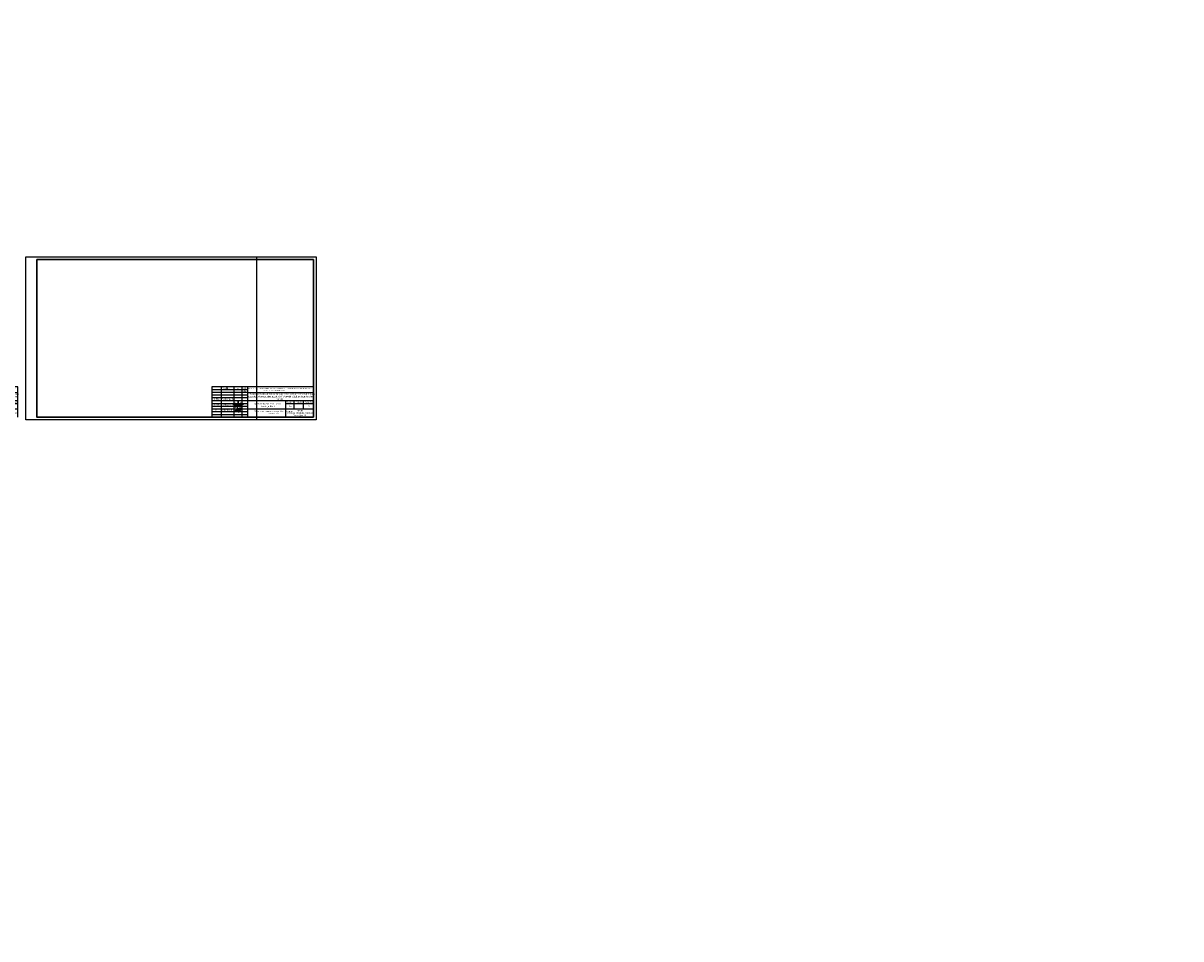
# Model space of a CAD drawing. Header units: millimetres. Extents: x -257011 to 237647566, y 2784933 to 6706507.
# Tile 208 of 256: x 9726152 to 9936959, y 4968699 to 5135473. Entities that reach past the tile are written whole.
import ezdxf

# ---------------------------------------------------------------- set-up
doc = ezdxf.new("R2010")
doc.units = ezdxf.units.MM
doc.header["$LTSCALE"] = 1000
doc.linetypes.add('ACAD_ISO02W100', pattern=[15, 12, -3])
doc.layers.add('(002) Рамка', color=7, linetype='Continuous')
doc.styles.add('arial', font='arial.ttf', dxfattribs={"height": 300})
doc.styles.add('Roman', font='romans')
doc.styles.get("Standard").update_dxf_attribs({"font": 'ARIALN.TTF'})
doc.styles.add('WMF-Times New Roman0', font='times.ttf')

# ---------------------------------------------------------------- blocks, each defined once
blk = doc.blocks.new('rgsxhy')
at = {"color": 5, "lineweight": 0}
for points in [[(30159764, 9369979), (30160813, 9371961), (30161022, 9373086), (30160642, 9374202), (30160529, 9371279), (30160129, 9368855), (30159952, 9368321), (30159766, 9369571), (30162641, 9370909)], [(30158604, 9370613), (30157190, 9371107), (30156449, 9371260), (30157795, 9371248), (30158983, 9371230), (30160506, 9371280), (30164964, 9371184), (30162988, 9371384), (30162918, 9371683), (30163073, 9372004)], [(30158267, 9371725), (30158292, 9372259), (30158313, 9372715), (30158693, 9371762), (30159294, 9372267), (30158930, 9370820), (30158827, 9369247), (30158463, 9369143), (30158559, 9369856), (30159235, 9371184), (30159510, 9371288), (30159540, 9370947), (30159450, 9370679), (30159339, 9370650), (30159361, 9370924), (30159747, 9371281), (30159933, 9371214), (30159918, 9370984), (30159866, 9370709), (30159740, 9370650), (30159740, 9370910), (30160119, 9371295), (30160364, 9371221), (30160282, 9370791), (30160134, 9370702), (30160156, 9370902), (30160253, 9371169), (30160416, 9371266), (30160624, 9371251), (30160631, 9370947), (30160520, 9370739), (30160416, 9370746), (30160527, 9370999), (30160698, 9371199), (30160869, 9371251), (30161010, 9371117), (30161025, 9370828), (30160854, 9370717), (30160832, 9370976), (30160958, 9371184), (30161196, 9371429), (30161627, 9371986), (30161567, 9372349), (30161322, 9370056), (30161196, 9369857), (30161032, 9369926), (30161078, 9370217), (30161143, 9370464), (30161478, 9371132), (30161961, 9371429), (30162250, 9371221), (30162198, 9370761), (30161687, 9370666), (30161515, 9370590), (30161433, 9370590), (30162154, 9370635), (30162280, 9370516), (30162243, 9370197), (30162028, 9370012), (30161575, 9370012), (30161352, 9370012), (30161322, 9370071)], [(30162509, 9371311), (30162778, 9372539), (30162525, 9372058), (30163079, 9372349), (30162934, 9370564), (30162934, 9371149), (30163657, 9371231), (30163688, 9371396), (30163665, 9371051), (30163845, 9371089), (30163853, 9371329), (30163830, 9370556)]]:
    blk.add_spline(points, degree=3, dxfattribs=at)
blk = doc.blocks.new('nerbgbdtbugbd')
at = {"color": 5, "lineweight": -2}
for points in [[(1301441, -912503, 0.3871926), (1301421, -912608, 0.2468693), (1301462, -912624, 0.1075122), (1301553, -912598, 0.0377408), (1301616, -912557, 0.0432293), (1301738, -912461), (1301856, -912351), (1302009, -912205, 0.002873), (1302157, -912056, 0.0304903), (1302203, -911998, 0.1126937), (1302215, -911961, 0.6840545), (1302174, -911935, 0.0660715), (1302090, -912059, 0.0451978), (1302060, -912132, 0.0768236), (1302054, -912193, 0.068235), (1302080, -912319, 0.2986132), (1302177, -912367, 0.1038757), (1302374, -912300, 0.0290696), (1302528, -912180), (1302675, -912025), (1302798, -911893, 0.130527), (1302852, -911776, 0.0388963), (1302856, -911737, 0.7618556), (1302821, -911725, 0.0798394), (1302802, -911765, 0.0359534), (1302781, -911857, 0.0455744), (1302785, -912031, 0.0426923), (1302803, -912110, 0.3891518), (1302905, -912166, 0.1102897), (1303059, -912099), (1303140, -912029), (1303382, -911802, 0.0334276), (1303470, -911703, 0.0129551), (1303533, -911618, 0.1437243), (1303546, -911557, 0.5877061), (1303484, -911539, 0.0594709), (1303438, -911594, 0.0548384), (1303384, -911702, 0.0606455), (1303353, -911805, 0.0833859), (1303355, -911933, 0.5059841), (1303421, -911960, 0.0746594), (1303641, -911789, 0.0267645), (1303917, -911449, 0.0698425), (1304268, -910626), (1304769, -908938, 0.0913119), (1304777, -908873, 0.6479054), (1304724, -908855, 0.1300148), (1304701, -908893), (1304249, -910540), (1303723, -912034), (1303358, -912864), (1302937, -913765), (1302456, -914865), (1303556, -912632, 0.020305), (1304025, -911521, 0.0510054), (1304177, -910920), (1304280, -910177, 0.0500611), (1304304, -909917, 0.075905), (1304266, -909734, 0.060269), (1304163, -909581, 0.2197754), (1303878, -909436, 0.0807361), (1303465, -909486, 0.0249845), (1303180, -909596, 0.0130385), (1302610, -909917, 0.0239045), (1301788, -910451), (1301162, -910954), (1300713, -911334), (1300164, -911838), (1299536, -912438), (1298972, -913021), (1298525, -913523), (1298224, -913914), (1298110, -914126), (1298090, -914220), (1298104, -914298), (1298155, -914383), (1298291, -914454), (1298501, -914462), (1298825, -914389), (1299321, -914187), (1300019, -913880), (1300989, -913450), (1303222, -912415)], [(1299333, -913786, 0.1774898), (1299290, -913897, 0.0505623), (1299288, -913979, 0.3670195), (1299369, -914060, 0.2132882), (1299452, -914018), (1299738, -913626, 0.0414268), (1300104, -913056), (1300352, -912576, 0.0300362), (1300605, -911758), (1300675, -910352), (1300613, -912033), (1300547, -912628), (1300477, -913257), (1300442, -913499), (1300421, -913685, -0.0299546), (1300383, -913939, -0.3083385), (1300235, -914061, -0.0928663), (1300150, -914038), (1299994, -913962), (1298975, -913460, -0.0731209), (1299122, -913299, -0.0362342), (1299439, -913069), (1299863, -912836), (1300474, -912500), (1301923, -911834), (1302701, -911477), (1303596, -911130), (1304048, -910967), (1305142, -910571)], [(1301318, -911619, 0.250229), (1301354, -911511, 0.4506148), (1301272, -911473, 0.5095488), (1301192, -911723), (1301276, -911779, -0.1747015), (1301313, -911832, -0.1814843), (1301299, -911884, -0.1121061), (1301133, -912001)], [(1302164, -911013), (1302123, -910754), (1302096, -910485), (1302088, -910377, 0.9456908), (1301953, -910398, 0.0931758), (1302006, -910763, 0.0597217), (1302186, -911157, -0.0340946), (1302225, -911288, 0.0218114), (1302266, -911544, 0.4516555), (1302407, -911600), (1302580, -911477)], [(1302632, -911206), (1302686, -910890, 0.0310101), (1302691, -910593, 0.0209508), (1302677, -910448, 0.2567522), (1302634, -910391, 0.3121151), (1302582, -910404, 0.0952627), (1302548, -910463, 0.0920883), (1302520, -910679, 0.0708045), (1302568, -910903), (1302690, -911214), (1302722, -911299, 0.1825801), (1302776, -911369, 0.4802348), (1302848, -911325, 0.0467012), (1302849, -911244, 0.1708854), (1302782, -911111, 0.1795677), (1302714, -911101, 0.274631), (1302670, -911163)], [(1303084, -911166), (1303158, -911060, 0.0403562), (1303221, -910954, 0.2285131), (1303216, -910835, 0.1998977), (1303176, -910809, 0.2428565), (1303076, -910850, 0.1216605), (1303030, -910969, 0.1264383), (1303060, -911097, 0.1064961), (1303128, -911174, 0.1201125), (1303186, -911200, 0.0807957), (1303282, -911200, 0.1696912), (1303389, -911132)], [(1303717, -910580), (1303523, -910848), (1303649, -910833, -0.1393412), (1303753, -910882, -0.0645393), (1303854, -911024)], [(1301637, -913772, -0.0551579), (1302758, -913351)]]:
    blk.add_lwpolyline(points, format="xyb", dxfattribs=at)
for points in [[(1301582, -911114), (1301593, -911148)], [(1301653, -911366), (1301732, -911665)], [(1303439, -910141), (1303554, -911111)]]:
    blk.add_lwpolyline(points, dxfattribs=at)
blk = doc.blocks.new('dhyjfyuk')
for p, q in [((4383414, -1184524), (4383414, -1212024)), ((4475914, -1184524), (4383414, -1184524)), ((4391914, -1184524), (4391914, -1212024)), ((4397013, -1184524), (4397013, -1187024)), ((4403414, -1184524), (4403414, -1212024)), ((4410914, -1184524), (4410914, -1212024)), ((4415914, -1184524), (4415914, -1212024)), ((4475914, -1212024), (4475914, -1184524)), ((4415914, -1187024), (4383414, -1187024)), ((4415914, -1189524), (4383414, -1189524)), ((4415914, -1189524), (4475914, -1189524)), ((4415914, -1192024), (4383414, -1192024)), ((4415914, -1194524), (4383414, -1194524)), ((4383414, -1197024), (4475914, -1197024)), ((4450914, -1212024), (4450914, -1197024)), ((4458414, -1204524), (4458414, -1197024)), ((4466914, -1204524), (4466914, -1197024)), ((4383414, -1199524), (4415914, -1199524)), ((4450914, -1199524), (4475914, -1199524)), ((4383414, -1202024), (4415914, -1202024)), ((4383414, -1204524), (4475914, -1204524)), ((4383414, -1207024), (4415914, -1207024)), ((4383414, -1209524), (4415914, -1209524))]:
    blk.add_line(p, q)
at = {"lineweight": 9, "xscale": 1.125175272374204, "yscale": 1.125175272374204, "zscale": 1.125175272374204}
blk.add_blockref('rgsxhy', (-29528647, -11744878), dxfattribs=at)
at = {"color": 5, "lineweight": 25, "xscale": 0.8159673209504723, "yscale": 0.8159673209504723, "zscale": 0.8159673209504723, "rotation": 348.2281006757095}
blk.add_blockref('nerbgbdtbugbd', (3519502, -260297, -611), dxfattribs=at)
at = {"linetype": 'ACAD_ISO02W100', "lineweight": 5, "ltscale": 70, "char_height": 883.9, "attachment_point": 1, "style": 'arial'}
for s, insert in [('Varaq', (4393061, -1185254)), ('N Hujjat.', (4397374, -1185220)), ('Imzo', (4405607, -1185185)), ('Sana', (4412025, -1185111)), ('2025', (4412332, -1187897))]:
    blk.add_mtext(s, dxfattribs=dict(at, insert=insert))
at = {"style": 'WMF-Times New Roman0'}
for s, insert, char_height, width, attachment_point in [('Buyurtmachi:{\\fISOCPEUR|b0|i1|c204|p34; "SAMARQAND VILOYATI HOKIMLIGI "YAGONA\\fISOCPEUR|b0|i1|c0|p34; \\fISOCPEUR|b0|i1|c204|p34;BUYURTMACHI XIZMATI" \\fISOCPEUR|b0|i1|c0|p34;\\P                   \\fISOCPEUR|b0|i1|c204|p34;DAVLAT UNITARKORXONASI}', (4416879, -1186878, 105406), 1000, 59035.39, 4), ('\\pi3453.25486;Samarqand viloyati Toyloq tumani "Хоnсhоrbоg\'" МFY dagi 11-son \\P\\pi1816.32378;maktabni rekonstruksiya qilish. (360 o\'quvchi o\'rinli qo\'shimcha bino \\P\\pi27327.21058;qurish).', (4414694, -1193420), 1400, 60812.6, 4), ('Axmedov N.', (4392650, -1194845), 1414.3, 17081.22, 1), ("\\pt12184.088;Qo'shimcha 360 o'rinli o'quv binosi qurilishi", (4434117, -1199099), 1400, 29815.79, 2), ('Djurayev F.', (4392650, -1199845), 1414.29, 17081.22, 1), ('Jamolov A.', (4392650, -1204845), 1414.3, 17081.22, 1), ('\\pi12888.864;{\\fTimes New Roman|b1|i0|c204|p18;\\C0;MCHJ\\P\\pi2815.884;"PARVIZ  PROEKT  SERVIS"\\P\\pi9383.364;Samarqand sh.\\C256; }', (4448452, -1205594), 1200, 29788.7, 1)]:
    blk.add_mtext(s, dxfattribs=dict(at, insert=insert, char_height=char_height, width=width, attachment_point=attachment_point))
at = {"width": 6256.98, "attachment_point": 1}
for s, insert, char_height in [('{\\fTimes New Roman|b0|i0|c204|p18;\\C1;LBM.}', (4385613, -1194981), 1414.29), ('{\\fTimes New Roman|b0|i0|c204|p18;Bosqich}', (4451239, -1197449), 1370.37), ('{\\fTimes New Roman|b0|i0|c204|p18;Varaq}', (4460421, -1197383), 1370.37), ('{\\fTimes New Roman|b0|i0|c204|p18;Varaqlar}', (4467912, -1197449), 1370.37), ('{\\fTimes New Roman|b0|i0|c0|p18;\\C1;GAP\\fTimes New Roman|b0|i0|c204|p18;.}', (4385736, -1199872), 1414.29), ('{\\fTimes New Roman|b0|i0|c204|p18;IL}', (4453907, -1201350), 1370.37), ('{\\fTimes New Roman|b0|i0|c0|p18;9}', (4471227, -1201380), 1370.37), ('{\\fTimes New Roman|b0|i0|c204|p18;\\C1;Baj.}', (4385736, -1204872), 1414.29)]:
    blk.add_mtext(s, dxfattribs=dict(at, insert=insert, char_height=char_height))
blk = doc.blocks.new('QW2FSD3')
at = {"attachment_point": 1}
for s, insert, char_height, width in [("\\pi409.495;Toyloq tuman 39-sonli umumiy o‘rta ta’lim maktabi davlat muassasasi davlat \\P\\pi162.82834;ob’yektini rekonstruksiya qilish va hududidan qo‘shimcha (180 o'rinli o'quv binosi \\P\\pi5192.41167;qurilishi) ", (737908, 1149506, 0), 220, 11531.32), ('\\pi2213.115;{\\C7;Учебный блок \\P\\pi109.895;Раздел ТХ - (Технологический раздел)  }', (737839, 1147829, 0), 250, 6588.35)]:
    blk.add_mtext(s, dxfattribs=dict(at, insert=insert, char_height=char_height, width=width))
at = {"insert": (744146, 1146520, 0), "char_height": 240, "width": 5957.74, "attachment_point": 1, "style": 'WMF-Times New Roman0'}
blk.add_mtext('\\pi2577.7728;{\\fTimes New Roman|b1|i0|c204|p18;\\C0;MCHJ\\P\\pi563.1768;"PARVIZ  PROEKT  SERVIS"\\P\\pi1876.6728;Samarqand sh.\\C256; }', dxfattribs=at)

msp = doc.modelspace()

# ---------------------------------------------------------------- linework, layer by layer
at = {"color": 5, "elevation": 0}
msp.add_lwpolyline([(9726641.045, 5092918.823), (9779499.053, 5092918.823), (9779499.053, 5063218.823), (9726641.045, 5063218.823)], close=True, dxfattribs=at)
at = {"color": 5, "lineweight": 30, "elevation": 0}
msp.add_lwpolyline([(9728641.045, 5092418.823), (9778999.053, 5092418.823), (9778999.053, 5063718.823), (9728641.045, 5063718.823)], close=True, dxfattribs=at)
at = {"layer": 'Defpoints', "color": 3, "linetype": 'ByBlock', "elevation": 0}
msp.add_lwpolyline([(9726641.045, 5092918.823), (9768641.045, 5092918.823), (9768641.045, 5063218.823), (9726641.045, 5063218.823)], close=True, dxfattribs=at)

# ---------------------------------------------------------------- block references
at = {"layer": '(002) Рамка', "lineweight": 50, "xscale": 0.1999999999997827, "yscale": 0.1999999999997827, "zscale": 0.1999999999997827}
for p in [(8829980.357, 5306123.681, 0), (8883816.224, 5306123.681, 0)]:
    msp.add_blockref('dhyjfyuk', p, dxfattribs=at)
at = {"layer": '(002) Рамка', "lineweight": 50}
msp.add_blockref('dhyjfyuk', (5014770.138, 6183516.362), dxfattribs=at)
at = {"lineweight": 60}
for p in [(8932479.547, 3985948.028, 0), (8932479.547, 3953661.761, 0)]:
    msp.add_blockref('QW2FSD3', p, dxfattribs=at)

# ---------------------------------------------------------------- texts
for s, insert, char_height, width, attachment_point, style in [('{\\fISOCPEUR|b0|i1|c204|p34;План стен первого этажа. Экспликация помещений.}', (9771701.578, 5064930.193, 0), 250, 6527.06502, 2, 'WMF-Times New Roman0'), ('\\pi18148.64809,t23754.26974,93492.78231;{\\fArial|b0|i0|c0|p34;2.^I \\fArial|b0|i0|c204|p34;Qurilish belgilangan "A" nuqtasidan amalga oshiriladi.}', (9196732.232, 4979046.798), 1484.641859, 79822.57247, 4, 'Roman')]:
    msp.add_mtext(s, dxfattribs=dict(insert=insert, char_height=char_height, width=width, attachment_point=attachment_point, style=style))
at = {"color": 7, "lineweight": 30, "char_height": 939.4258, "attachment_point": 1}
for s, insert, width in [('\\pi2351.83787;{\\fTimes New Roman|b0|i0|c204|p18;\\C256;Qurilish         \\P\\pi2708.16847;  hajmi\\P\\pi3422.97631;   m³}', (9274450.095, 5036394.889), 8914.89017), ('\\pi548.6967;{\\fTimes New Roman|b0|i0|c204|p18;\\C256;Umumiy\\P\\pi602.54266;maydoni \\P\\pi2155.2706;m2}', (9269031.558, 5034418.7), 6013.9701)]:
    msp.add_mtext(s, dxfattribs=dict(at, insert=insert, width=width))

doc.saveas('drawing.dxf')
